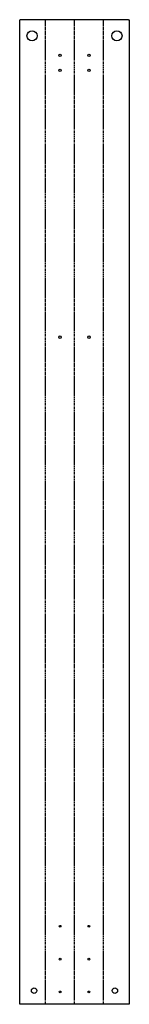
# Model space of a CAD drawing. Header units: millimetres. Extents: x 0 to 401, y 0 to 3596.
import ezdxf

# ---------------------------------------------------------------- set-up
doc = ezdxf.new("R2010")
doc.units = ezdxf.units.MM
doc.linetypes.add('SLD-İki-Kısa-Kesik-Çizgili-Uzun-Kesik-Çizgi', pattern=[15.748, 8.128, -1.524, 1.524, -1.524, 1.524, -1.524])
doc.linetypes.add('SLD-Sürekli', pattern=[0])

msp = doc.modelspace()

# ---------------------------------------------------------------- linework, layer by layer
at = {"color": 7, "linetype": 'SLD-Sürekli', "lineweight": 25}
for p, q in [((0.4, 0.4), (0.4, 3596.4)), ((0.4, 3596.4), (2.7, 3596.4)), ((398.3, 3596.4), (2.7, 3596.4)), ((398.3, 3596.4), (400.6, 3596.4)), ((400.6, 3596.4), (400.6, 0.4)), ((2.7, 0.4), (0.4, 0.4)), ((398.3, 0.4), (2.7, 0.4)), ((400.6, 0.4), (398.3, 0.4))]:
    msp.add_line(p, q, dxfattribs=at)
at = {"color": 7, "linetype": 'SLD-İki-Kısa-Kesik-Çizgili-Uzun-Kesik-Çizgi'}
for p, q in [((95, 0.4), (95, 3596.4)), ((200.5, 0.4), (200.5, 3596.4)), ((306, 0.4), (306, 3596.4))]:
    msp.add_line(p, q, dxfattribs=at)
at = {"color": 7, "linetype": 'SLD-Sürekli', "lineweight": 25}
for centre, radius in [((45.4, 3537.4), 18.5), ((355.6, 3537.4), 18.5), ((147.8, 3466.4), 4.5), ((253.3, 3466.4), 4.5), ((147.8, 3411.4), 4.5), ((253.3, 3411.4), 4.5), ((147.8, 2436.9), 4.5), ((253.3, 2436.9), 4.5), ((147.8, 285.4), 3.4), ((253.3, 285.4), 3.4), ((147.8, 165.4), 3.4), ((253.3, 165.4), 3.4), ((53, 50.4), 10), ((147.8, 45.4), 3.4), ((253.3, 45.4), 3.4), ((348, 50.4), 10)]:
    msp.add_circle(centre, radius, dxfattribs=at)

doc.saveas('drawing.dxf')
